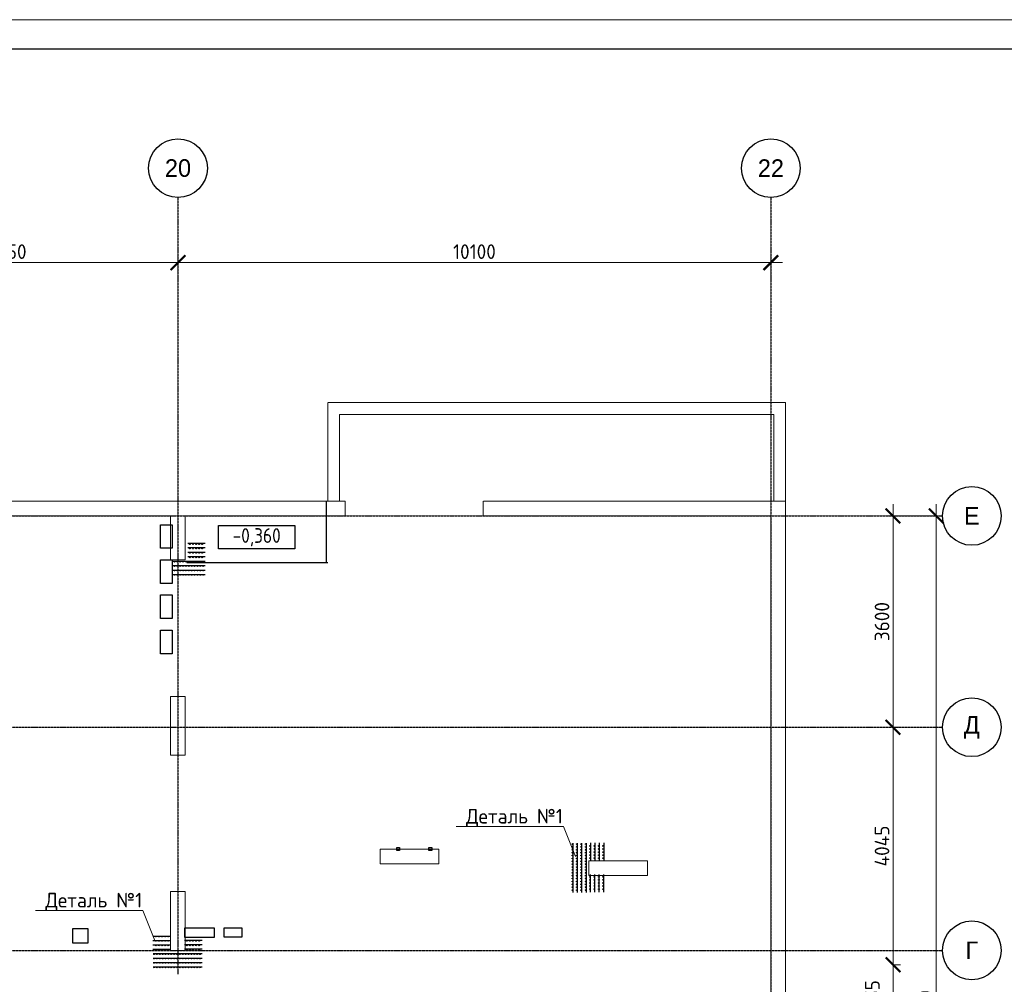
# Model space of a CAD drawing. Header units: millimetres. Extents: x -42044588 to 856694, y -806701 to 941911.
# Tile 252 of 256: x 467965 to 484738, y -56582 to -40150. Entities that reach past the tile are written whole.
import ezdxf
from ezdxf import colors
from ezdxf.entities.mleader import LeaderData, LeaderLine
from ezdxf.math import Vec2, Vec3

# ---------------------------------------------------------------- set-up
doc = ezdxf.new("R2010")
doc.units = ezdxf.units.MM
for name, pattern in [('______5', [1100, 800, -100, 100, -100]), ('ACAD_ISO02W100', [15, 12, -3]), ('осевая', [50.800000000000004, 31.75, -6.35, 6.35, -6.35])]:
    doc.linetypes.add(name, pattern=pattern)
doc.layers.add('0 @ 100', color=7, linetype='Continuous')
doc.layers.add('ТОЛСТЫЕ_ОСНОВНЫЕ', color=6, linetype='Continuous')
for name, color, linetype, lineweight in [('A-ANNO-NOTE-1', 7, 'Continuous', 35), ('Выноски', 20, 'Continuous', 20), ('Оси', 40, '______5', 18), ('осн.сетка', 4, 'Continuous', 60), ('подоснова', 151, 'Continuous', 5), ('размер', 1, 'Continuous', 25), ('РАЗМЕРЫ', 1, 'Continuous', 9), ('Текст', 7, 'Continuous', 25), ('Текст_ общее', 7, 'Continuous', 25), ('ТОНКИЕ', 7, 'Continuous', 9)]:
    doc.layers.add(name, color=color, linetype=linetype, lineweight=lineweight)
doc.styles.add('Century Gothic', font='GOTHIC.TTF')
doc.styles.add('GOST Common_1', font='GOST_Common.ttf', dxfattribs={"width": 0.9, "height": 250})
doc.styles.add('GOST-2.304_Type-B', font='GOST_Common.ttf')
doc.styles.add('ГОСТ', font='GOST_Common.ttf')
doc.dimstyles.new('СПДС', dxfattribs={"dimscale": 100, "dimtxt": 2.5, "dimasz": 2, "dimexe": 1.25, "dimexo": 0, "dimtad": 1, "dimdec": 0, "dimrnd": 5, "dimtxsty": 'GOST-2.304_Type-B', "dimblk": 'ARCHTICK', "dimcen": 2.5, "dimdle": 2, "dimclrd": 1, "dimclre": 1, "dimclrt": 1, "dimadec": 0, "dimazin": 2, "dimtfac": 0.75, "dimtdec": 0, "dimtmove": 1, "dimatfit": 3, "dimfxl": 0, "dimtolj": 1, "dimarcsym": 0})

# ---------------------------------------------------------------- blocks, each defined once
blk = doc.blocks.new('NSY101')
at = {"color": 0, "linetype": 'ByBlock', "lineweight": -2}
blk.add_circle((0, 0), 50.00000381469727, dxfattribs=at)
blk = doc.blocks.new('_ArchTick')
at = {"color": 0, "linetype": 'ByBlock', "const_width": 0.15}
blk.add_lwpolyline([(-0.5, -0.5), (0.5, 0.5)], dxfattribs=at)
blk = doc.blocks.new('*D2244')
at = {"layer": 'DEFPOINTS', "color": 0, "transparency": 16777216}
for p in [(573552.6880055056, -48299.08484308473), (573566.0390115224, -48299.08484308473), (573552.6880055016, -64699.08584308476)]:
    blk.add_point(p, dxfattribs=at)
at = {"layer": 'РАЗМЕРЫ', "color": 0, "lineweight": -2, "transparency": 16777216}
for p, q in [((573552.6880055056, -64899.08584308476), (573552.6880055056, -48099.08484308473)), ((573566.0390115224, -48299.08484308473), (573427.6880055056, -48299.08484308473)), ((573552.6880055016, -64699.08584308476), (573677.6880055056, -64699.08584308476))]:
    blk.add_line(p, q, dxfattribs=at)
at = {"layer": 'РАЗМЕРЫ', "color": 0, "lineweight": -2, "transparency": 16777216, "xscale": 250, "yscale": 250, "zscale": 250}
for p, rotation in [((573552.6880055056, -48299.08484308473), 90), ((573552.6880055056, -64699.08584308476), 270)]:
    blk.add_blockref('_ArchTick', p, dxfattribs=dict(at, rotation=rotation))
at = {"layer": 'РАЗМЕРЫ', "color": 0, "transparency": 16777216, "insert": (573365.1880055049, -56776.59320388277), "char_height": 250, "width": 104166.6666666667, "attachment_point": 5, "rotation": 90, "style": 'GOST-2.304_Type-B'}
blk.add_mtext('\\A1;16400', dxfattribs=at)
blk = doc.blocks.new('*D2247')
at = {"layer": 'DEFPOINTS', "color": 0, "transparency": 16777216}
for p in [(572817.6889612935, -55944.35695439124), (572817.6889612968, -55944.35695439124), (573552.6880055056, -57299.08584308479)]:
    blk.add_point(p, dxfattribs=at)
at = {"layer": 'РАЗМЕРЫ', "color": 0, "lineweight": -2, "transparency": 16777216}
for p, q in [((572817.6889612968, -57499.0858430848), (572817.6889612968, -55744.35695439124)), ((572817.6889612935, -55944.35695439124), (572942.6889612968, -55944.35695439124)), ((573552.6880055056, -57299.08584308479), (572692.6889612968, -57299.0858430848))]:
    blk.add_line(p, q, dxfattribs=at)
at = {"layer": 'РАЗМЕРЫ', "color": 0, "lineweight": -2, "transparency": 16777216, "xscale": 250, "yscale": 250, "zscale": 250}
for p, rotation in [((572817.6889612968, -55944.35695439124), 90), ((572817.6889612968, -57299.0858430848), 270)]:
    blk.add_blockref('_ArchTick', p, dxfattribs=dict(at, rotation=rotation))
at = {"layer": 'РАЗМЕРЫ', "color": 0, "transparency": 16777216, "insert": (572466.7749557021, -56524.2388002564), "char_height": 250, "width": 83333.33333333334, "attachment_point": 5, "rotation": 90, "style": 'GOST-2.304_Type-B'}
blk.add_mtext('\\A1;1355', dxfattribs=at)
blk = doc.blocks.new('*D2248')
at = {"layer": 'DEFPOINTS', "color": 0, "transparency": 16777216}
for p in [(572817.6889612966, -51899.08484308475), (572817.6889612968, -51899.08484308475), (572817.6889612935, -55944.35695439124)]:
    blk.add_point(p, dxfattribs=at)
at = {"layer": 'РАЗМЕРЫ', "color": 0, "lineweight": -2, "transparency": 16777216}
for p, q in [((572817.6889612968, -56144.35695439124), (572817.6889612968, -51699.08484308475)), ((572817.6889612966, -51899.08484308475), (572942.6889612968, -51899.08484308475)), ((572817.6889612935, -55944.35695439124), (572942.6889612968, -55944.35695439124))]:
    blk.add_line(p, q, dxfattribs=at)
at = {"layer": 'РАЗМЕРЫ', "color": 0, "lineweight": -2, "transparency": 16777216, "xscale": 250, "yscale": 250, "zscale": 250}
for p, rotation in [((572817.6889612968, -51899.08484308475), 90), ((572817.6889612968, -55944.35695439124), 270)]:
    blk.add_blockref('_ArchTick', p, dxfattribs=dict(at, rotation=rotation))
at = {"layer": 'РАЗМЕРЫ', "color": 0, "transparency": 16777216, "insert": (572630.1889612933, -53921.72089873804), "char_height": 250, "width": 83333.33333333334, "attachment_point": 5, "rotation": 90, "style": 'GOST-2.304_Type-B'}
blk.add_mtext('\\A1;4045', dxfattribs=at)
blk = doc.blocks.new('*D2249')
at = {"layer": 'DEFPOINTS', "color": 0, "transparency": 16777216}
for p in [(572817.6889613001, -48299.08484308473), (573566.0390115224, -48299.08484308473), (572817.6889612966, -51899.08484308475)]:
    blk.add_point(p, dxfattribs=at)
at = {"layer": 'РАЗМЕРЫ', "color": 0, "lineweight": -2, "transparency": 16777216}
for p, q in [((572817.6889613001, -52099.08484308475), (572817.6889613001, -48099.08484308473)), ((573566.0390115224, -48299.08484308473), (572692.6889613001, -48299.08484308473)), ((572817.6889612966, -51899.08484308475), (572942.6889613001, -51899.08484308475))]:
    blk.add_line(p, q, dxfattribs=at)
at = {"layer": 'РАЗМЕРЫ', "color": 0, "lineweight": -2, "transparency": 16777216, "xscale": 250, "yscale": 250, "zscale": 250}
for p, rotation in [((572817.6889613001, -48299.08484308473), 90), ((572817.6889613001, -51899.08484308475), 270)]:
    blk.add_blockref('_ArchTick', p, dxfattribs=dict(at, rotation=rotation))
at = {"layer": 'РАЗМЕРЫ', "color": 0, "transparency": 16777216, "insert": (572630.1889612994, -50099.08484308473), "char_height": 250, "width": 83333.33333333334, "attachment_point": 5, "rotation": 90, "style": 'GOST-2.304_Type-B'}
blk.add_mtext('\\A1;3600', dxfattribs=at)
blk = doc.blocks.new('*D2242')
at = {"layer": 'DEFPOINTS', "color": 0, "transparency": 16777216}
for p in [(560637.19041892, -43984.46269548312), (560637.19041892, -44163.50559499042), (554787.19041892, -44378.81373997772)]:
    blk.add_point(p, dxfattribs=at)
at = {"layer": 'РАЗМЕРЫ', "color": 0, "lineweight": -2, "transparency": 16777216}
for p, q in [((554787.19041892, -44378.81373997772), (554787.19041892, -43859.46269548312)), ((560637.19041892, -44163.50559499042), (560637.19041892, -43859.46269548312)), ((554587.19041892, -43984.46269548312), (560837.19041892, -43984.46269548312))]:
    blk.add_line(p, q, dxfattribs=at)
at = {"layer": 'РАЗМЕРЫ', "color": 0, "lineweight": -2, "transparency": 16777216, "xscale": 250, "yscale": 250, "zscale": 250, "rotation": 180}
blk.add_blockref('_ArchTick', (554787.19041892, -43984.46269548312), dxfattribs=at)
at = {"layer": 'РАЗМЕРЫ', "color": 0, "lineweight": -2, "transparency": 16777216, "xscale": 250, "yscale": 250, "zscale": 250}
blk.add_blockref('_ArchTick', (560637.19041892, -43984.46269548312), dxfattribs=at)
at = {"layer": 'РАЗМЕРЫ', "color": 0, "transparency": 16777216, "insert": (557712.19041892, -43796.96269548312), "char_height": 250, "attachment_point": 5, "style": 'GOST-2.304_Type-B'}
blk.add_mtext('\\A1;5850', dxfattribs=at)
blk = doc.blocks.new('*D2243')
at = {"layer": 'DEFPOINTS', "color": 0, "transparency": 16777216}
for p in [(570737.19041892, -43984.46269548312), (560637.19041892, -44163.50559499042), (570737.19041892, -44214.14039185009)]:
    blk.add_point(p, dxfattribs=at)
at = {"layer": 'РАЗМЕРЫ', "color": 0, "lineweight": -2, "transparency": 16777216}
for p, q in [((560637.19041892, -44163.50559499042), (560637.19041892, -43859.46269548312)), ((570737.19041892, -44214.14039185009), (570737.19041892, -43859.46269548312)), ((560437.19041892, -43984.46269548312), (570937.19041892, -43984.46269548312))]:
    blk.add_line(p, q, dxfattribs=at)
at = {"layer": 'РАЗМЕРЫ', "color": 0, "lineweight": -2, "transparency": 16777216, "xscale": 250, "yscale": 250, "zscale": 250, "rotation": 180}
blk.add_blockref('_ArchTick', (560637.19041892, -43984.46269548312), dxfattribs=at)
at = {"layer": 'РАЗМЕРЫ', "color": 0, "lineweight": -2, "transparency": 16777216, "xscale": 250, "yscale": 250, "zscale": 250}
blk.add_blockref('_ArchTick', (570737.19041892, -43984.46269548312), dxfattribs=at)
at = {"layer": 'РАЗМЕРЫ', "color": 0, "transparency": 16777216, "insert": (565687.19041892, -43796.96269548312), "char_height": 250, "attachment_point": 5, "style": 'GOST-2.304_Type-B'}
blk.add_mtext('\\A1;10100', dxfattribs=at)
blk = doc.blocks.new('стены')
at = {"color": 9, "linetype": 'ACAD_ISO02W100', "lineweight": 9}
for p, q in [((-683946.5417894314, -436363.2141943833), (-683946.5417894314, -438043.2141943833)), ((-683746.5417894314, -436363.2141943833), (-683946.5417894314, -436363.2141943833)), ((-676146.5417894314, -436363.2141943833), (-683746.5417894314, -436363.2141943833)), ((-676146.5417894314, -436563.2141943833), (-676146.5417894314, -436363.2141943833)), ((-683746.5417894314, -438043.2141943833), (-683746.5417894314, -436563.2141943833)), ((-683746.5417894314, -436563.2141943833), (-676346.5417894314, -436563.2141943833)), ((-676346.5417894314, -436563.2141943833), (-676346.5417894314, -438043.2141943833)), ((-676146.5417894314, -438043.2141943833), (-676146.5417894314, -436563.2141943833)), ((-686596.5417894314, -438043.2141943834), (-692146.5417894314, -438043.2141943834)), ((-686396.5417894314, -438043.2141943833), (-686596.5417894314, -438043.2141943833)), ((-683946.5417894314, -438043.2141943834), (-686396.5417894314, -438043.2141943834)), ((-683946.5417894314, -438043.2141943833), (-683746.5417894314, -438043.2141943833)), ((-683746.5417894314, -438043.2141943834), (-683946.5417894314, -438043.2141943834)), ((-683646.4695818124, -438043.2141943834), (-683746.5417894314, -438043.2141943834)), ((-683646.4695818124, -438043.2141943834), (-683646.4695818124, -438293.2141943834)), ((-676346.5417894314, -438043.2141943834), (-681296.4695818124, -438043.2152254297)), ((-681296.4695818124, -438293.2152254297), (-681296.4695818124, -438043.2152254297)), ((-676346.5417894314, -438043.2141943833), (-676146.5417894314, -438043.2141943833)), ((-676146.5417894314, -438043.2141943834), (-676346.5417894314, -438043.2141943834)), ((-676146.5417894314, -438293.2141943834), (-676146.5417894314, -438043.2141943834)), ((-692146.5417894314, -438293.2141943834), (-686621.5417894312, -438293.2141943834)), ((-686621.5417894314, -438293.2141943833), (-686621.5417894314, -439043.2142271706)), ((-686371.5417894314, -439043.2142271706), (-686371.5417894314, -438293.2141943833)), ((-686371.5417894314, -438293.2141943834), (-683646.4695818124, -438293.2141943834)), ((-681296.4695818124, -438293.2152254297), (-676396.5417894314, -438293.2141943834)), ((-676396.5417894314, -438293.2141943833), (-676396.5417894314, -445693.2141943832)), ((-676146.5417894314, -454943.2151943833), (-676146.5417894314, -438293.2141943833)), ((-686621.5417894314, -439043.2142271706), (-686371.5417894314, -439043.2142271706)), ((-686621.5417894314, -441368.214710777), (-686621.5417894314, -442368.2146779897)), ((-686371.5417894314, -441368.214710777), (-686621.5417894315, -441368.2147107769)), ((-686371.5417894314, -442368.2146779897), (-686371.5417894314, -441368.214710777)), ((-686621.5417894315, -442368.2146779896), (-686371.5417894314, -442368.2146779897)), ((-682171.500184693, -443968.2151943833), (-683051.5001519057, -443968.2151943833)), ((-683051.5001519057, -443968.2151943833), (-683051.5001519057, -444218.2151943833)), ((-682051.500184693, -443968.2151943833), (-682171.500184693, -443968.2151943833)), ((-682051.500184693, -444218.2151943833), (-682051.500184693, -443968.2151943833)), ((-683051.5001519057, -444218.2151943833), (-682171.500184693, -444218.2151943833)), ((-682171.500184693, -444218.2151943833), (-682051.500184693, -444218.2151943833)), ((-678496.906864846, -444168.2151943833), (-679496.9068320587, -444168.2151943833)), ((-679496.9068320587, -444168.2151943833), (-679496.9068320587, -444418.2151943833)), ((-678496.906864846, -444418.2151943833), (-678496.906864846, -444168.2151943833)), ((-679496.9068320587, -444418.2151943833), (-678496.906864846, -444418.2151943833)), ((-686621.5417894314, -444693.2152271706), (-686621.5417894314, -445693.2151943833)), ((-686371.5417894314, -444693.2152271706), (-686621.5417894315, -444693.2152271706)), ((-686371.5417894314, -445693.2151943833), (-686371.5417894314, -444693.2152271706)), ((-686621.5417894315, -445693.2151943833), (-686371.5417894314, -445693.2151943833)), ((-676396.5417894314, -445693.2141943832), (-676396.5417894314, -445813.2141943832)), ((-676396.5417894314, -445813.2141943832), (-676396.5417894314, -448573.2151943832))]:
    blk.add_line(p, q, dxfattribs=at)
blk = doc.blocks.new('*U6686')
at = {"layer": 'ТОЛСТЫЕ_ОСНОВНЫЕ', "color": 6}
blk.add_lwpolyline([(20, 5), (886, 5), (886, 415), (20, 415)], close=True, dxfattribs=at)
at = {"layer": 'ТОНКИЕ'}
blk.add_lwpolyline([(0, 0), (891, 0), (891, 420), (0, 420)], close=True, dxfattribs=at)
blk = doc.blocks.new('_None')
blk = doc.blocks.new('деталь 1')
at = {"layer": 'осн.сетка', "color": 3, "lineweight": 25, "ltscale": 100}
for points in [[(263118.5779699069, 23421.44370424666), (263118.5779699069, 20071.84113396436)], [(263418.5779699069, 23421.44370424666), (263418.5779699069, 20071.84113396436)], [(263718.5779699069, 23421.44370424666), (263718.5779699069, 20071.84113396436)], [(264018.5779699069, 23421.44370424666), (264018.5779699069, 20071.84113396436)], [(264318.5779699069, 23443.78162193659), (264318.5779699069, 22243.78162193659)], [(264618.577969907, 23443.78162193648), (264618.577969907, 22243.78162193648)], [(264918.5779699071, 23443.78162193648), (264918.5779699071, 22243.78162193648)], [(265218.5779699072, 23443.78162193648), (265218.5779699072, 22243.78162193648)], [(264318.5779699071, 20081.33328965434), (264318.5779699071, 21281.33328965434)], [(264618.5779699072, 20081.33328965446), (264618.5779699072, 21281.33328965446)], [(264918.5779699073, 20081.33328965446), (264918.5779699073, 21281.33328965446)], [(265218.5779699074, 20081.33328965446), (265218.5779699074, 21281.33328965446)]]:
    blk.add_lwpolyline(points, dxfattribs=at)
at = {"layer": 'размер', "lineweight": 25, "ltscale": 2}
for centre, radius in [((263087.2032245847, 23362.5400606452), 25.20000000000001), ((263087.2032245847, 23166.5400606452), 25.20000000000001), ((263087.2032245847, 22970.5400606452), 25.20000000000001), ((263387.2032245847, 23362.5400606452), 25.20000000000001), ((263387.2032245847, 23166.5400606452), 25.20000000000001), ((263387.2032245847, 22970.5400606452), 25.20000000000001), ((263687.2032245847, 23362.5400606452), 25.20000000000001), ((263687.2032245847, 23166.5400606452), 25.20000000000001), ((263687.2032245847, 22970.5400606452), 25.20000000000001), ((263987.2032245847, 23362.5400606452), 25.20000000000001), ((263987.2032245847, 23166.5400606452), 25.20000000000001), ((263987.2032245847, 22970.5400606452), 25.20000000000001), ((264284.9621713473, 23233.78162193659), 27), ((264284.9621713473, 23023.78162193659), 27), ((264284.9621713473, 22813.78162193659), 27), ((264584.9621713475, 23233.78162193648), 27), ((264584.9621713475, 23023.78162193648), 27), ((264584.9621713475, 22813.78162193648), 27), ((264884.9621713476, 23233.78162193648), 27), ((264884.9621713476, 23023.78162193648), 27), ((264884.9621713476, 22813.78162193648), 27), ((265184.9621713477, 23233.78162193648), 27), ((265184.9621713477, 23023.78162193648), 27), ((265184.9621713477, 22813.78162193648), 27), ((263087.2032245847, 22774.5400606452), 25.20000000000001), ((263087.2032245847, 22578.5400606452), 25.20000000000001), ((263087.2032245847, 22382.5400606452), 25.20000000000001), ((263087.2032245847, 22186.5400606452), 25.20000000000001), ((263387.2032245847, 22774.5400606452), 25.20000000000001), ((263387.2032245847, 22578.5400606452), 25.20000000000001), ((263387.2032245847, 22382.5400606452), 25.20000000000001), ((263387.2032245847, 22186.5400606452), 25.20000000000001), ((263687.2032245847, 22774.5400606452), 25.20000000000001), ((263687.2032245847, 22578.5400606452), 25.20000000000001), ((263687.2032245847, 22382.5400606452), 25.20000000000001), ((263687.2032245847, 22186.5400606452), 25.20000000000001), ((263987.2032245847, 22774.5400606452), 25.20000000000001), ((263987.2032245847, 22578.5400606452), 25.20000000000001), ((263987.2032245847, 22382.5400606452), 25.20000000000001), ((263987.2032245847, 22186.5400606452), 25.20000000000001), ((264284.9621713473, 22603.78162193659), 27), ((264284.9621713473, 22393.78162193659), 27), ((264584.9621713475, 22603.78162193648), 27), ((264584.9621713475, 22393.78162193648), 27), ((264884.9621713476, 22603.78162193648), 27), ((264884.9621713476, 22393.78162193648), 27), ((265184.9621713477, 22603.78162193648), 27), ((265184.9621713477, 22393.78162193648), 27), ((263087.2032245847, 21990.5400606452), 25.20000000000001), ((263087.2032245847, 21794.5400606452), 25.20000000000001), ((263087.2032245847, 21598.5400606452), 25.20000000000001), ((263387.2032245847, 21990.5400606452), 25.20000000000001), ((263387.2032245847, 21794.5400606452), 25.20000000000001), ((263387.2032245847, 21598.5400606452), 25.20000000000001), ((263687.2032245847, 21990.5400606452), 25.20000000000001), ((263687.2032245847, 21794.5400606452), 25.20000000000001), ((263687.2032245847, 21598.5400606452), 25.20000000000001), ((263987.2032245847, 21990.5400606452), 25.20000000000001), ((263987.2032245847, 21794.5400606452), 25.20000000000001), ((263987.2032245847, 21598.5400606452), 25.20000000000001), ((263087.2032245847, 21402.5400606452), 25.20000000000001), ((263087.2032245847, 21206.5400606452), 25.20000000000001), ((263087.2032245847, 21010.5400606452), 25.20000000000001), ((263087.2032245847, 20814.5400606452), 25.20000000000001), ((263387.2032245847, 21402.5400606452), 25.20000000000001), ((263387.2032245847, 21206.5400606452), 25.20000000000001), ((263387.2032245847, 21010.5400606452), 25.20000000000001), ((263387.2032245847, 20814.5400606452), 25.20000000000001), ((263687.2032245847, 21402.5400606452), 25.20000000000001), ((263687.2032245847, 21206.5400606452), 25.20000000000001), ((263687.2032245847, 21010.5400606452), 25.20000000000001), ((263687.2032245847, 20814.5400606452), 25.20000000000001), ((263987.2032245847, 21402.5400606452), 25.20000000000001), ((263987.2032245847, 21206.5400606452), 25.20000000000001), ((263987.2032245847, 21010.5400606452), 25.20000000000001), ((263987.2032245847, 20814.5400606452), 25.20000000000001), ((264284.9621713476, 21131.33328965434), 27), ((264284.9621713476, 20921.33328965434), 27), ((264584.9621713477, 21131.33328965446), 27), ((264584.9621713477, 20921.33328965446), 27), ((264884.9621713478, 21131.33328965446), 27), ((264884.9621713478, 20921.33328965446), 27), ((265184.9621713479, 21131.33328965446), 27), ((265184.9621713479, 20921.33328965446), 27), ((263087.2032245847, 20618.5400606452), 25.20000000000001), ((263087.2032245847, 20422.5400606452), 25.20000000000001), ((263087.2032245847, 20226.5400606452), 25.20000000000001), ((263387.2032245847, 20618.5400606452), 25.20000000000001), ((263387.2032245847, 20422.5400606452), 25.20000000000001), ((263387.2032245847, 20226.5400606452), 25.20000000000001), ((263687.2032245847, 20618.5400606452), 25.20000000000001), ((263687.2032245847, 20422.5400606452), 25.20000000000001), ((263687.2032245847, 20226.5400606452), 25.20000000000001), ((263987.2032245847, 20618.5400606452), 25.20000000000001), ((263987.2032245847, 20422.5400606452), 25.20000000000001), ((263987.2032245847, 20226.5400606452), 25.20000000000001), ((264284.9621713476, 20711.33328965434), 27), ((264284.9621713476, 20501.33328965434), 27), ((264284.9621713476, 20291.33328965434), 27), ((264584.9621713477, 20711.33328965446), 27), ((264584.9621713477, 20501.33328965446), 27), ((264584.9621713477, 20291.33328965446), 27), ((264884.9621713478, 20711.33328965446), 27), ((264884.9621713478, 20501.33328965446), 27), ((264884.9621713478, 20291.33328965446), 27), ((265184.9621713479, 20711.33328965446), 27), ((265184.9621713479, 20501.33328965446), 27), ((265184.9621713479, 20291.33328965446), 27)]:
    blk.add_circle(centre, radius, dxfattribs=at)
blk = doc.blocks.new('отв ов')
at = {"color": 1, "linetype": 'ByBlock', "lineweight": 30}
blk.add_lwpolyline([(69376.67914181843, -251877.1333890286), (69628.47001696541, -251877.1333890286), (69628.47001696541, -252127.6715604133), (69376.67914181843, -252127.6715604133)], close=True, dxfattribs=at)
blk = doc.blocks.new('отв эом')
at = {"color": 3, "linetype": 'ByBlock', "lineweight": 30}
for points in [[(38636.81125580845, -236826.134947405), (38837.60441562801, -236826.134947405), (38837.60441562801, -237226.4635929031), (38636.81125580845, -237226.4635929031)], [(38636.81125580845, -237425.9939937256), (38837.60441562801, -237425.9939937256), (38837.60441562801, -237826.3226392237), (38636.81125580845, -237826.3226392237)], [(38636.81125580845, -238022.787641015), (38837.60441562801, -238022.787641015), (38837.60441562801, -238423.1162865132), (38636.81125580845, -238423.1162865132)], [(38636.81125580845, -238625.2076839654), (38837.60441562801, -238625.2076839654), (38837.60441562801, -239025.5363294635), (38636.81125580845, -239025.5363294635)], [(42662.38280565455, -242326.5789672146), (42712.64717403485, -242326.5789672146), (42712.64717403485, -242376.4361506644), (42662.38280565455, -242376.4361506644)], [(43212.46495374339, -242326.5789672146), (43262.72932212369, -242326.5789672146), (43262.72932212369, -242376.4361506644), (43212.46495374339, -242376.4361506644)], [(39052.50531213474, -243696.5572024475), (39552.90432537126, -243696.5572024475), (39552.90432537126, -243856.7895817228), (39052.50531213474, -243856.7895817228)], [(39722.70207036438, -243695.8762084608), (40022.95858598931, -243695.8762084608), (40022.95858598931, -243855.4943230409), (39722.70207036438, -243855.4943230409)]]:
    blk.add_lwpolyline(points, close=True, dxfattribs=at)
blk = doc.blocks.new('A$Cd09756da')
at = {"layer": 'Текст', "color": 7, "insert": (-11740.83249549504, 4332.900736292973), "char_height": 250, "attachment_point": 1, "style": 'ГОСТ'}
blk.add_mtext_dynamic_manual_height_columns('\\pi594.35517;{\\fTimes New Roman|b0|i0|c204|p18;\\C256;Строительство жилого комплекса со  встроенными помещениями \\P\\pi1441.86779;общественного-делового, коммерческого назначения и \\P\\pi41.3631;поликлиническим учреждением по адресу: г. Чита, ул. 1-я Коллективная}', width=11543.07227411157, gutter_width=12.5, heights=[0], dxfattribs=at)
blk = doc.blocks.new('оси 2.1')
at = {"layer": 'Оси', "color": 16, "linetype": 'осевая', "lineweight": 25, "ltscale": 0.5, "transparency": 33554687}
for p, q in [((560637.19041892, -42874.6954528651), (560637.19041892, -56104.6226562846)), ((570737.19041892, -42874.6954528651), (570737.19041892, -69232.90762557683)), ((508400.970906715, -48299.08484308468), (573659.1670726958, -48299.08484308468)), ((508400.970906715, -51899.08484308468), (573659.1670726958, -51899.08484308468)), ((508400.970906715, -55699.08584308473), (573652.8725669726, -55699.08584308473))]:
    blk.add_line(p, q, dxfattribs=at)
at = {"layer": 'Оси', "color": 16, "linetype": 'Continuous', "lineweight": 25, "transparency": 33554687, "xscale": 9.999999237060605, "yscale": 9.999999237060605, "zscale": 9.999999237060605}
for p in [(560637.19041892, -42374.6954528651), (570737.19041892, -42374.6954528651), (574159.1670726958, -48299.08484308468), (574159.1670726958, -51899.08484308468), (574159.1670726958, -55699.08584308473)]:
    blk.add_blockref('NSY101', p, dxfattribs=at)
at = {"layer": 'Оси', "color": 16, "linetype": 'Continuous', "lineweight": 25, "transparency": 33554687, "char_height": 300, "attachment_point": 5, "style": 'Century Gothic'}
for s, insert, width in [('20 ', (560637.19041892, -42374.6954528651), 620), ('22 ', (570737.19041892, -42374.6954528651), 620), ('Е ', (574159.1670726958, -48299.08484308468), 365), ('Д ', (574159.1670726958, -51899.08484308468), 470), ('Г ', (574159.1670726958, -55699.08584308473), 345.0000000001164)]:
    blk.add_mtext(s, dxfattribs=dict(at, insert=insert, width=width))
at = {"layer": 'РАЗМЕРЫ', "color": 1}
for base, p1, p2, picture, middle in [((573552.6880055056, -48299.08484308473), (573552.6880055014, -64699.08584308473), (573566.0390115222, -48299.08484308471), '*D2244', (573552.6880055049, -56776.59320388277)), ((572817.6889613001, -48299.08484308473), (572817.6889612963, -51899.08484308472), (573566.0390115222, -48299.08484308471), '*D2249', (572817.6889612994, -50099.08484308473)), ((572817.6889612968, -51899.08484308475), (572817.6889612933, -55944.35695439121), (572817.6889612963, -51899.08484308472), '*D2248', (572817.6889612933, -53921.72089873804)), ((572817.6889612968, -55944.35695439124), (573552.6880055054, -57299.08584308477), (572817.6889612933, -55944.35695439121), '*D2247', (572654.2749557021, -56524.2388002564))]:
    dim = blk.add_linear_dim(base=base, p1=p1, p2=p2, angle=90, dimstyle='СПДС', dxfattribs=at)
    dim.commit()
    dim.dimension.update_dxf_attribs({"geometry": picture, "text_midpoint": middle, "dimtype": 128})
dim = blk.add_linear_dim(base=(560637.19041892, -43984.46269548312), p1=(554787.19041892, -44378.81373997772), p2=(560637.19041892, -44163.50559499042), dimstyle='СПДС', dxfattribs=at)
dim.commit()
dim.dimension.update_dxf_attribs({"geometry": '*D2242', "text_midpoint": (557712.19041892, -43796.96269548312)})
dim = blk.add_linear_dim(base=(570737.19041892, -43984.46269548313), p1=(560637.19041892, -44163.50559499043), p2=(570737.19041892, -44214.1403918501), dimstyle='СПДС', dxfattribs=at)
dim.commit()
dim.dimension.update_dxf_attribs({"geometry": '*D2243', "text_midpoint": (565687.19041892, -43796.96269548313), "insert": (0, -1.455191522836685e-11)})

msp = doc.modelspace()

# ---------------------------------------------------------------- linework, layer by layer
at = {"layer": 'A-ANNO-NOTE-1', "color": 1, "linetype": 'ByBlock', "lineweight": 30}
for p, q in [((473186.6225294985, -48353.28674747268), (473186.6225294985, -49403.2867474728)), ((473211.6225294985, -49403.2867474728), (470811.6225294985, -49403.2867474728))]:
    msp.add_line(p, q, dxfattribs=at)
at = {"layer": 'осн.сетка', "color": 3, "lineweight": 25, "ltscale": 100}
for points in [[(471127.2480614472, -49074.36132646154), (470827.2480614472, -49074.36132646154)], [(471127.2480614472, -49149.36132646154), (470827.2480614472, -49149.36132646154)], [(471127.2480614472, -49224.3613264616), (470827.2480614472, -49224.3613264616)], [(471127.2480614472, -49299.3613264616), (470827.2480614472, -49299.3613264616)], [(470561.4280582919, -49374.36132646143), (471126.9434383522, -49374.36132646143)], [(470561.4280582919, -49449.36132646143), (471126.9434383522, -49449.36132646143)], [(470561.4280582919, -49524.36132646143), (471126.9434383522, -49524.36132646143)], [(470561.4280582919, -49599.36132646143), (471126.9434383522, -49599.36132646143)], [(470232.7330593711, -55759.6456097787), (470532.7330593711, -55759.6456097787)], [(470232.7330593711, -55834.64560977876), (470532.7330593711, -55834.64560977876)], [(471073.3451424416, -55834.6456097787), (470773.3451424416, -55834.6456097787)], [(470232.7330593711, -55909.64560977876), (470532.7330593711, -55909.64560977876)], [(470232.733059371, -55984.64560977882), (470532.733059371, -55984.64560977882)], [(471073.3451424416, -55909.6456097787), (470773.3451424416, -55909.6456097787)], [(471073.3451424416, -55984.64560977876), (470773.3451424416, -55984.64560977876)], [(470238.3175387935, -56059.64560977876), (471075.7181813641, -56059.64560977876)], [(470238.3175387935, -56134.64560977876), (471075.7181813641, -56134.64560977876)], [(470238.3175387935, -56209.64560977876), (471075.7181813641, -56209.64560977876)], [(470238.3175387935, -56284.64560977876), (471075.7181813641, -56284.64560977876)]]:
    msp.add_lwpolyline(points, dxfattribs=at)
at = {"layer": 'размер', "lineweight": 25, "ltscale": 2}
for centre, radius in [((470864.7480614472, -49082.76527610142), 6.750000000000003), ((470917.2480614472, -49082.76527610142), 6.750000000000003), ((470969.7480614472, -49082.76527610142), 6.750000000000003), ((471022.2480614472, -49082.76527610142), 6.750000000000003), ((471074.7480614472, -49082.76527610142), 6.750000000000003), ((470864.7480614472, -49157.76527610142), 6.750000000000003), ((470864.7480614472, -49232.76527610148), 6.750000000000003), ((470864.7480614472, -49307.76527610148), 6.750000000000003), ((470917.2480614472, -49157.76527610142), 6.750000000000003), ((470917.2480614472, -49232.76527610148), 6.750000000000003), ((470917.2480614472, -49307.76527610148), 6.750000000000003), ((470969.7480614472, -49157.76527610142), 6.750000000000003), ((470969.7480614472, -49232.76527610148), 6.750000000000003), ((470969.7480614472, -49307.76527610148), 6.750000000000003), ((471022.2480614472, -49157.76527610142), 6.750000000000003), ((471022.2480614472, -49232.76527610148), 6.750000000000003), ((471022.2480614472, -49307.76527610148), 6.750000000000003), ((471074.7480614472, -49157.76527610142), 6.750000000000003), ((471074.7480614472, -49232.76527610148), 6.750000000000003), ((471074.7480614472, -49307.76527610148), 6.750000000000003), ((470600.9463686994, -49382.20501279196), 6.300000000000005), ((470600.9463686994, -49457.20501279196), 6.300000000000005), ((470649.9463686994, -49382.20501279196), 6.300000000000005), ((470649.9463686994, -49457.20501279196), 6.300000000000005), ((470698.9463686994, -49382.20501279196), 6.300000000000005), ((470698.9463686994, -49457.20501279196), 6.300000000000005), ((470747.9463686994, -49382.20501279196), 6.300000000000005), ((470747.9463686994, -49457.20501279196), 6.300000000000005), ((470796.9463686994, -49382.20501279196), 6.300000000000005), ((470796.9463686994, -49457.20501279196), 6.300000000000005), ((470845.9463686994, -49382.20501279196), 6.300000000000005), ((470845.9463686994, -49457.20501279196), 6.300000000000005), ((470894.9463686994, -49382.20501279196), 6.300000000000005), ((470894.9463686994, -49457.20501279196), 6.300000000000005), ((470943.9463686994, -49382.20501279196), 6.300000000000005), ((470943.9463686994, -49457.20501279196), 6.300000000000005), ((470992.9463686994, -49382.20501279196), 6.300000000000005), ((470992.9463686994, -49457.20501279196), 6.300000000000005), ((471041.9463686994, -49382.20501279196), 6.300000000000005), ((471041.9463686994, -49457.20501279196), 6.300000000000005), ((471090.9463686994, -49382.20501279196), 6.300000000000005), ((471090.9463686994, -49457.20501279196), 6.300000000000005), ((470600.9463686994, -49532.20501279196), 6.300000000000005), ((470600.9463686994, -49607.20501279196), 6.300000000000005), ((470649.9463686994, -49532.20501279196), 6.300000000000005), ((470649.9463686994, -49607.20501279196), 6.300000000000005), ((470698.9463686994, -49532.20501279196), 6.300000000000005), ((470698.9463686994, -49607.20501279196), 6.300000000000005), ((470747.9463686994, -49532.20501279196), 6.300000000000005), ((470747.9463686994, -49607.20501279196), 6.300000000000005), ((470796.9463686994, -49532.20501279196), 6.300000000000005), ((470796.9463686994, -49607.20501279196), 6.300000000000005), ((470845.9463686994, -49532.20501279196), 6.300000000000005), ((470845.9463686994, -49607.20501279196), 6.300000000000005), ((470894.9463686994, -49532.20501279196), 6.300000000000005), ((470894.9463686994, -49607.20501279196), 6.300000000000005), ((470943.9463686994, -49532.20501279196), 6.300000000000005), ((470943.9463686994, -49607.20501279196), 6.300000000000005), ((470992.9463686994, -49532.20501279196), 6.300000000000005), ((470992.9463686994, -49607.20501279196), 6.300000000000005), ((471041.9463686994, -49532.20501279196), 6.300000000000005), ((471041.9463686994, -49607.20501279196), 6.300000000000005), ((471090.9463686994, -49532.20501279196), 6.300000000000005), ((471090.9463686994, -49607.20501279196), 6.300000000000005), ((470285.2330593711, -55768.04955941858), 6.750000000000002), ((470285.2330593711, -55843.04955941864), 6.750000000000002), ((470337.7330593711, -55768.04955941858), 6.750000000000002), ((470337.7330593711, -55843.04955941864), 6.750000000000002), ((470390.2330593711, -55768.04955941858), 6.750000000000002), ((470390.2330593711, -55843.04955941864), 6.750000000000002), ((470442.7330593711, -55768.04955941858), 6.750000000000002), ((470442.7330593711, -55843.04955941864), 6.750000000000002), ((470495.2330593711, -55768.04955941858), 6.750000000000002), ((470495.2330593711, -55843.04955941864), 6.750000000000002), ((470810.8451424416, -55843.04955941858), 6.750000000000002), ((470863.3451424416, -55843.04955941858), 6.750000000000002), ((470915.8451424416, -55843.04955941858), 6.750000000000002), ((470968.3451424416, -55843.04955941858), 6.750000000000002), ((471020.8451424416, -55843.04955941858), 6.750000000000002), ((470285.2330593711, -55918.04955941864), 6.750000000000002), ((470285.233059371, -55993.04955941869), 6.750000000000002), ((470337.7330593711, -55918.04955941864), 6.750000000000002), ((470337.733059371, -55993.04955941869), 6.750000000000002), ((470390.2330593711, -55918.04955941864), 6.750000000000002), ((470390.233059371, -55993.04955941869), 6.750000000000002), ((470442.7330593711, -55918.04955941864), 6.750000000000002), ((470442.733059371, -55993.04955941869), 6.750000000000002), ((470495.2330593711, -55918.04955941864), 6.750000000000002), ((470495.233059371, -55993.04955941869), 6.750000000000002), ((470810.8451424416, -55918.04955941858), 6.750000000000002), ((470810.8451424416, -55993.04955941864), 6.750000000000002), ((470863.3451424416, -55918.04955941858), 6.750000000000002), ((470863.3451424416, -55993.04955941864), 6.750000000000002), ((470915.8451424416, -55918.04955941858), 6.750000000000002), ((470915.8451424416, -55993.04955941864), 6.750000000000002), ((470968.3451424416, -55918.04955941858), 6.750000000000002), ((470968.3451424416, -55993.04955941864), 6.750000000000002), ((471020.8451424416, -55918.04955941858), 6.750000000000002), ((471020.8451424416, -55993.04955941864), 6.750000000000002), ((470253.0434496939, -56067.48929610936), 6.300000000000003), ((470253.0434496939, -56142.48929610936), 6.300000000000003), ((470302.0434496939, -56067.48929610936), 6.300000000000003), ((470302.0434496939, -56142.48929610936), 6.300000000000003), ((470351.0434496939, -56067.48929610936), 6.300000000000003), ((470351.0434496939, -56142.48929610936), 6.300000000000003), ((470400.0434496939, -56067.48929610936), 6.300000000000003), ((470400.0434496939, -56142.48929610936), 6.300000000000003), ((470449.0434496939, -56067.48929610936), 6.300000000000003), ((470449.0434496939, -56142.48929610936), 6.300000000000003), ((470498.0434496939, -56067.48929610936), 6.300000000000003), ((470498.0434496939, -56142.48929610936), 6.300000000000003), ((470547.0434496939, -56067.48929610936), 6.300000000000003), ((470547.0434496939, -56142.48929610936), 6.300000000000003), ((470596.0434496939, -56067.48929610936), 6.300000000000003), ((470596.0434496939, -56142.48929610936), 6.300000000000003), ((470645.0434496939, -56067.48929610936), 6.300000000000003), ((470645.0434496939, -56142.48929610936), 6.300000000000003), ((470694.0434496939, -56067.48929610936), 6.300000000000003), ((470694.0434496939, -56142.48929610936), 6.300000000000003), ((470743.0434496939, -56067.48929610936), 6.300000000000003), ((470743.0434496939, -56142.48929610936), 6.300000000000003), ((470792.0434496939, -56067.48929610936), 6.300000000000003), ((470792.0434496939, -56142.48929610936), 6.300000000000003), ((470841.0434496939, -56067.48929610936), 6.300000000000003), ((470841.0434496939, -56142.48929610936), 6.300000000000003), ((470890.0434496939, -56067.48929610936), 6.300000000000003), ((470890.0434496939, -56142.48929610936), 6.300000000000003), ((470939.0434496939, -56067.48929610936), 6.300000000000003), ((470939.0434496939, -56142.48929610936), 6.300000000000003), ((470988.0434496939, -56067.48929610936), 6.300000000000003), ((470988.0434496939, -56142.48929610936), 6.300000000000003), ((471037.0434496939, -56067.48929610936), 6.300000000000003), ((471037.0434496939, -56142.48929610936), 6.300000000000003), ((470253.0434496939, -56217.48929610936), 6.300000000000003), ((470253.0434496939, -56292.48929610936), 6.300000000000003), ((470302.0434496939, -56217.48929610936), 6.300000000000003), ((470302.0434496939, -56292.48929610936), 6.300000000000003), ((470351.0434496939, -56217.48929610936), 6.300000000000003), ((470351.0434496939, -56292.48929610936), 6.300000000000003), ((470400.0434496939, -56217.48929610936), 6.300000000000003), ((470400.0434496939, -56292.48929610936), 6.300000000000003), ((470449.0434496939, -56217.48929610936), 6.300000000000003), ((470449.0434496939, -56292.48929610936), 6.300000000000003), ((470498.0434496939, -56217.48929610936), 6.300000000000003), ((470498.0434496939, -56292.48929610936), 6.300000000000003), ((470547.0434496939, -56217.48929610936), 6.300000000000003), ((470547.0434496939, -56292.48929610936), 6.300000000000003), ((470596.0434496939, -56217.48929610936), 6.300000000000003), ((470596.0434496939, -56292.48929610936), 6.300000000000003), ((470645.0434496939, -56217.48929610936), 6.300000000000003), ((470645.0434496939, -56292.48929610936), 6.300000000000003), ((470694.0434496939, -56217.48929610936), 6.300000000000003), ((470694.0434496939, -56292.48929610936), 6.300000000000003), ((470743.0434496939, -56217.48929610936), 6.300000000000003), ((470743.0434496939, -56292.48929610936), 6.300000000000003), ((470792.0434496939, -56217.48929610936), 6.300000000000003), ((470792.0434496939, -56292.48929610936), 6.300000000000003), ((470841.0434496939, -56217.48929610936), 6.300000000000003), ((470841.0434496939, -56292.48929610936), 6.300000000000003), ((470890.0434496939, -56217.48929610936), 6.300000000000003), ((470890.0434496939, -56292.48929610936), 6.300000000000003), ((470939.0434496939, -56217.48929610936), 6.300000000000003), ((470939.0434496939, -56292.48929610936), 6.300000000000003), ((470988.0434496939, -56217.48929610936), 6.300000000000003), ((470988.0434496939, -56292.48929610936), 6.300000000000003), ((471037.0434496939, -56217.48929610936), 6.300000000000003), ((471037.0434496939, -56292.48929610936), 6.300000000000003)]:
    msp.add_circle(centre, radius, dxfattribs=at)
at = {"layer": 'Текст_ общее', "lineweight": 30}
msp.add_lwpolyline([(471352.0621524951, -48766.45716833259), (472652.0621524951, -48766.45716833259), (472652.0621524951, -49166.45716833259), (471352.0621524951, -49166.45716833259)], close=True, dxfattribs=at)

# ---------------------------------------------------------------- block references
at = {"xscale": 100, "yscale": 100, "zscale": 100}
msp.add_blockref('*U6686', (414989.0615113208, -82149.75832626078, -719.9999940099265), dxfattribs=at)
msp.add_blockref('стены', (1157158.16431893, 389689.8892660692))
at = {"lineweight": 50, "ltscale": 100}
msp.add_blockref('A$Cd09756da', (370024.669241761, -60395.95737863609, -719.9999940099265), dxfattribs=at)
at = {"layer": 'РАЗМЕРЫ'}
msp.add_blockref('оси 2.1', (-89975.567889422, -304.2400852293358), dxfattribs=at)
at = {"layer": 'РАЗМЕРЫ', "color": 1, "xscale": 0.25, "yscale": 0.25, "zscale": 0.25}
msp.add_blockref('деталь 1', (411608.5353458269, -60033.36406273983), dxfattribs=at)

# ---------------------------------------------------------------- texts
at = {"layer": 'Выноски', "color": 240, "true_color": 0xed1f24, "insert": (351590.7856139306, -53394.32319845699), "char_height": 250, "width": 18219.65973059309, "attachment_point": 1, "style": 'ГОСТ'}
msp.add_mtext('\\pi-500,l500;В выделенной области представлена замененная ( актуальная) версия. Содержание изменения см. в листе разрешения на внесение изменений{\\H1.025x; }', dxfattribs=at)

# ---------------------------------------------------------------- leaders
at = {"layer": 'подоснова', "color": 5, "ltscale": 0.3}
ml = msp.add_multileader_mtext('Standard', dxfattribs=at)
ml.set_content('Деталь №1', color=5, style='GOST-2.304_Type-B')
ml.set_leader_properties(color=256, linetype='ByLayer', lineweight=15)
ml.set_arrow_properties(name='NONE')
ml.build(insert=Vec2(0, 0))
ml.multileader.update_dxf_attribs({"text_left_attachment_type": 6, "text_right_attachment_type": 6, "dogleg_length": 0.1, "arrow_head_size": 18})
ctx = ml.context
ctx.base_point, ctx.char_height, ctx.arrow_head_size, ctx.landing_gap_size, ctx.plane_origin = Vec3(475555.7630884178, -53892.76387748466), 250, 18, 20, Vec3(472547.2228643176, -43352.17248361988)
ctx.left_attachment, ctx.right_attachment, ctx.text_align_type = 6, 6, 1
notes = []
notes.append((ctx, [(1, (1, 1, 0), (477231.4691490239, -53892.76387748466), (-1, 0), 0.1, [(0, [(477430.5518763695, -54405.37507735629)], 0, [])])]))
ctx.mtext.insert, ctx.mtext.alignment, ctx.mtext.flow_direction = Vec3(476393.5661187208, -53592.76387748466), 2, 5
ml = msp.add_multileader_mtext('Standard', dxfattribs=at)
ml.set_content('Деталь №1', color=5, style='GOST-2.304_Type-B')
ml.set_leader_properties(color=256, linetype='ByLayer', lineweight=15)
ml.set_arrow_properties(name='NONE')
ml.build(insert=Vec2(0, 0))
ml.multileader.update_dxf_attribs({"text_left_attachment_type": 6, "text_right_attachment_type": 6, "dogleg_length": 0.1, "arrow_head_size": 18})
ctx = ml.context
ctx.base_point, ctx.char_height, ctx.arrow_head_size, ctx.landing_gap_size, ctx.plane_origin = Vec3(468389.8910934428, -55323.15324677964), 250, 18, 20, Vec3(465381.3508693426, -44782.56185291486)
ctx.left_attachment, ctx.right_attachment, ctx.text_align_type = 6, 6, 1
notes.append((ctx, [(1, (1, 1, 0), (470065.5971540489, -55323.15324677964), (-1, 0), 0.1, [(0, [(470264.6798813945, -55835.76444665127)], 0, [])])]))
ctx.mtext.insert, ctx.mtext.alignment, ctx.mtext.flow_direction = Vec3(469227.6941237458, -55023.15324677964), 2, 5
for ctx, leaders in notes:
    for number, flags, end, landing, length, lines in leaders:
        leader = LeaderData()
        leader.index, (leader.has_last_leader_line, leader.has_dogleg_vector, leader.attachment_direction) = number, flags
        leader.last_leader_point, leader.dogleg_vector, leader.dogleg_length = Vec3(end), Vec3(landing), length
        for number, points, colour, breaks in lines:
            line = LeaderLine()
            line.index, line.vertices, line.color, line.breaks = number, Vec3.list(points), colors.encode_raw_color(colour), breaks
            leader.lines.append(line)
        ctx.leaders.append(leader)

# ---------------------------------------------------------------- next in the draw order: texts
at = {"layer": 'Текст_ общее', "insert": (472002.062123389, -48966.45716864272), "char_height": 250, "width": 1056.523303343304, "attachment_point": 5, "style": 'GOST Common_1', "bg_fill": 3, "box_fill_scale": 1, "bg_fill_color": 256, "bg_fill_transparency": 0}
msp.add_mtext('-0,360', dxfattribs=at)

# ---------------------------------------------------------------- next in the draw order: block references
at = {"layer": 'A-ANNO-NOTE-1', "color": 4, "linetype": 'ByBlock', "lineweight": 9}
for name, p in [('отв ов', (399495.8908964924, 196244.3414940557)), ('отв эом', (431724.6802940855, 188073.7858009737))]:
    msp.add_blockref(name, p, dxfattribs=at)

# ---------------------------------------------------------------- next in the draw order: texts
at = {"layer": '0 @ 100', "insert": (264884.183172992, -43453.00633252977), "char_height": 300, "width": 18500.00000000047, "attachment_point": 1, "style": 'ГОСТ'}
msp.add_mtext('\\pi-900,l900,t900;{\\C7;1.^IАрмирование монолитной плиты  состоит из основного армирования ∅10 А500С с шагом  200х200мм  в нижней зоне, основного армирования ∅10 А500С с шагом  200х200мм  в  верхней зоне и дополнительного армирования, указанного на схемах армирования.\\P2.^IАрмирование плиты предусмотрено отдельными  стержнями заводской длины по осям Х и Y. При недостатке заводской длины стержней для армирования плиты, стыки стержней осуществлять внахлестку без  сварки. Стыки арматуры внахлестку должны располагаться вразбежку (через шаг). См. деталь стыковки арматуры.\\P3.^IВерхнюю и нижнюю арматуру вязать вязальной проволокой через пересечение.  Стержни основной и дополнительной арматуры укладывать в соответствии с сечениями .\\P4.^IПо периметру плиты и у отверстий  у концов основной арматуры устанавливать П-образные элементы Ск1.\\P5.^IПозиции со знаком "*" укладываются с шагом 100 мм\\P6.^IДля фиксации в проектном положении стержней верхней сетки устанавливать фиксаторы Ф1 с шагом 600х600мм.\\P7.^IДиаметр оправки стержня при d<20мм - 5d, при d≥20мм - 8d\\P8.^IКаркасы поперечного армирования устанавливаются до начала устройство верхней сетки армирования.\\P9.^IВ местах расположения отверстий осуществить прерывания основной и дополнительной сеток арматуры. Отверстия обрамляются двумя стержнями арматуры  см. узел обрамления отверстий лист 8, расход стали на обрамление учтен на листе 3.\\P10.^IПроемы размерами до 300х300 допускается выполнять по месту методом алмазного бурения.\\P11.^IЧертеж каркасов КР1, КР2, КР3 см лист 7}', dxfattribs=at)

doc.saveas('drawing.dxf')
